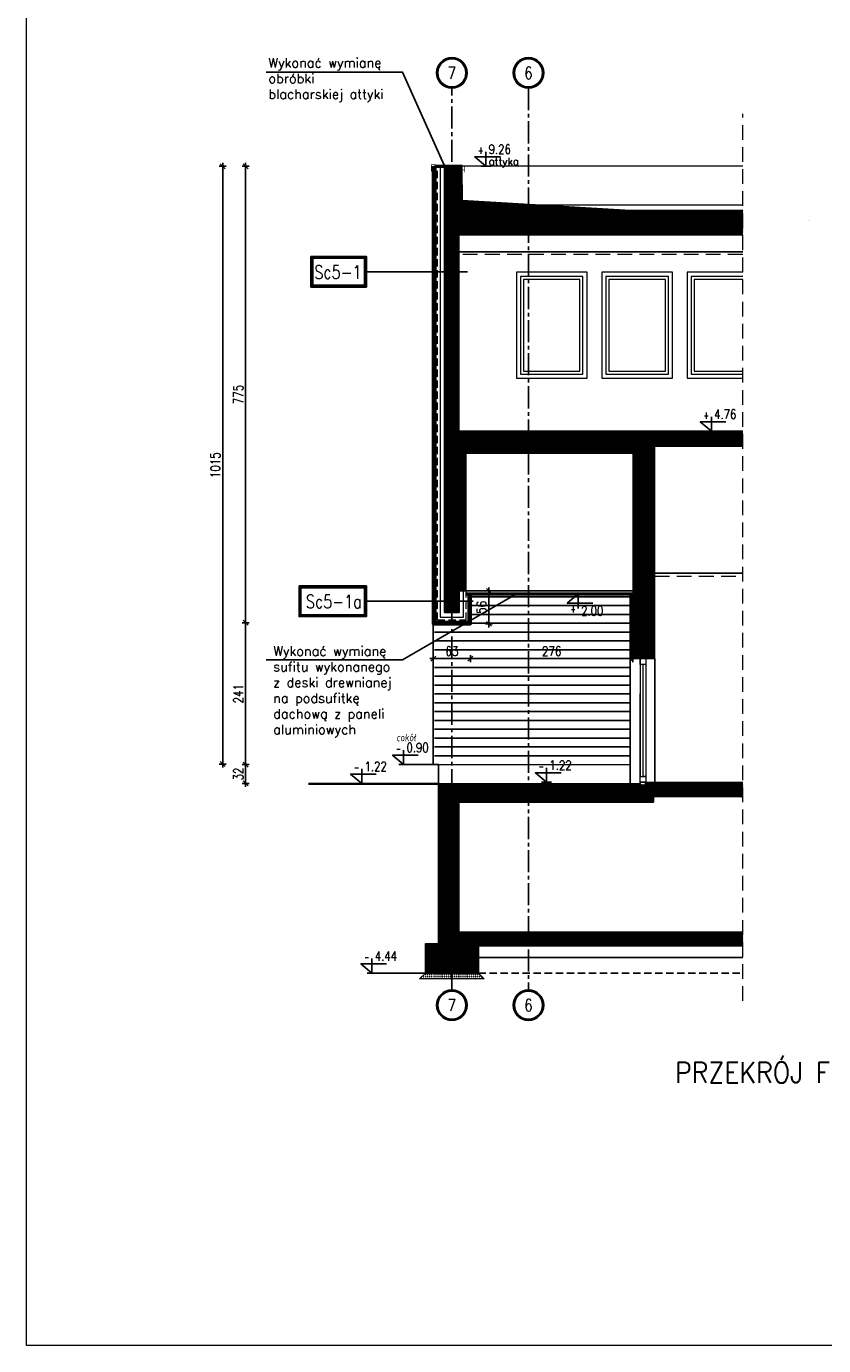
# Model space of a CAD drawing. Header units: inches. Extents: x 27484 to 71626, y -45113 to 39.
# Tile 35 of 256: x 40993 to 42346, y -44895 to -42655. Entities that reach past the tile are written whole.
import ezdxf
from ezdxf.enums import TextEntityAlignment as Align

# ---------------------------------------------------------------- set-up
doc = ezdxf.new("R2010")
doc.units = ezdxf.units.IN
doc.header["$LTSCALE"] = 50
doc.header["$MEASUREMENT"] = 0
for name, pattern in [('ACAD_ISO04W100', [30, 24, -3, 0, -3]), ('CENTER2', [1.125, 0.75, -0.125, 0.125, -0.125]), ('DASHED', [0.75, 0.5, -0.25]), ('HIDDEN', [0.375, 0.25, -0.125])]:
    doc.linetypes.add(name, pattern=pattern)
for name, color, linetype in [('0-KOTEW-POZ', 7, 'Continuous'), ('_mat', 255, 'Continuous'), ('A-DESKI', 33, 'Continuous'), ('A-OS', 7, 'CENTER2'), ('A-WID-CIENKI', 7, 'Continuous'), ('dach-rynny', 3, 'Continuous'), ('KOTEW-POZ-OPIS', 2, 'Continuous'), ('KOTEW-POZ-OPIS1', 7, 'Continuous'), ('OPISY', 7, 'Continuous'), ('PR_IZOLACJE', 7, 'HIDDEN'), ('R-DIM', 6, 'Continuous'), ('R-MET-POZ', 7, 'Continuous'), ('R-MET-POZ-OPIS', 2, 'Continuous'), ('R-MET-POZ-OPIS1', 7, 'Continuous')]:
    doc.layers.add(name, color=color, linetype=linetype)
for name, color, linetype, lineweight in [('A-ELEWACJE-obrys', 7, 'Continuous', 18), ('A-obwiednia proj.', 4, 'Continuous', 50), ('A-proj. styropian', 2, 'BATTING', 9), ('A-rozbiórka', 8, 'DASHED', 15), ('A-SCIANY', 5, 'Continuous', 18), ('A-SLUSARKA', 4, 'Continuous', 13), ('A-WID', 1, 'Continuous', 9), ('A-ść. istn.', 8, 'Continuous', 0), ('mat', 7, 'Continuous', 9), ('pr_opis', 2, 'Continuous', 25), ('rz_zelbet', 200, 'Continuous', 20), ('TAB_OPISY', 7, 'Continuous', 25)]:
    doc.layers.add(name, color=color, linetype=linetype, lineweight=lineweight)
doc.styles.add('H35', font='simplex.shx', dxfattribs={"width": 0.9, "height": 35})
doc.styles.add('MET_POZ', font='SIMPLEX')
doc.styles.add('MM_050', font='romans.shx', dxfattribs={"width": 0.8, "height": 16})
doc.styles.add('ROMANS', font='simplex.shx', dxfattribs={"width": 0.8, "height": 15})
doc.styles.get("Standard").update_dxf_attribs({"font": 'romans.shx'})
doc.linetypes.add('BATTING', pattern='A,0.0001,-0.1,[134,ltypeshp.shx,S=0.1,R=0,X=-0.1,Y=0],-0.2,[134,ltypeshp.shx,S=0.1,R=180,X=0.1,Y=0],-0.1', length=0.4001)
doc.dimstyles.new('AM100', dxfattribs={"dimtxt": 0.18, "dimasz": 1, "dimexe": 0, "dimexo": 0, "dimgap": 0, "dimtad": 0, "dimdec": 4, "dimdsep": 46, "dimtxsty": 'MM_050', "dimblk1": 'W1', "dimblk2": 'W1', "dimsah": 1, "dimcen": 4, "dimse1": 1, "dimse2": 1, "dimclrd": 256, "dimclre": 256, "dimclrt": 2, "dimadec": 5, "dimazin": 0, "dimtfac": 0.444444, "dimtdec": 4, "dimtix": 1, "dimtmove": 2, "dimatfit": 3, "dimldrblk": 'W1', "dimfxl": 1, "dimtvp": 0.777778, "dimtolj": 1, "dimarcsym": 0})
pattern_1 = [(45, (4414.6246, 2743.8194), (-0.883883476, 0.883883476), [])]

# ---------------------------------------------------------------- blocks, each defined once
blk = doc.blocks.new('OSKA_D')
at = {"linetype": 'Continuous'}
for radius in [25, 23]:
    blk.add_circle((0, -25), radius, dxfattribs=at)
at = {"style": 'ROMANS', "width": 0.8, "flags": 4}
blk.add_attdef('OS', text='', height=20, dxfattribs=at).set_placement((0, -25), align=Align.MIDDLE_CENTER)
blk = doc.blocks.new('M-POZ10')
at = {"layer": '0-KOTEW-POZ'}
blk.add_line((-0.133, 0), (0.133, 0), dxfattribs=at)
blk.add_lwpolyline([(0.392, 0.253), (-0.3, 0.253), (0, 0), (0, 0.393)], dxfattribs=at)
at = {"layer": 'KOTEW-POZ-OPIS', "style": 'MET_POZ', "width": 0.6}
blk.add_attdef('+/-', text='', height=0.2, dxfattribs=at).set_placement((-0.068, 0.334), align=Align.RIGHT)
at = {"layer": 'KOTEW-POZ-OPIS', "style": 'MET_POZ', "width": 0.8}
blk.add_attdef('H', (0.075, 0.334), '', height=0.25, dxfattribs=at)
at = {"layer": 'KOTEW-POZ-OPIS1', "style": 'MET_POZ', "oblique": 5, "width": 0.8}
blk.add_attdef('TXT', text='', height=0.2, dxfattribs=at).set_placement((0.075, 0.629), align=Align.CENTER)
at = {"layer": 'KOTEW-POZ-OPIS1', "style": 'MET_POZ'}
blk.add_attdef('XH', (0.075, 0.031), '', height=0.2, dxfattribs=at)
blk = doc.blocks.new('W1')
for p, q in [((-6, 0), (6, 0)), ((-4.2, -4.2), (4.2, 4.2)), ((0, 6), (0, -6))]:
    blk.add_line(p, q)
blk = doc.blocks.new('*D201')
at = {"layer": 'Defpoints', "color": 0, "ltscale": 0.1, "transparency": 16777216}
for p in [(41365.3, -43667.5), (41692.9, -43667.5), (41692.9, -43908.5)]:
    blk.add_point(p, dxfattribs=at)
at = {"layer": 'R-DIM', "lineweight": -2, "ltscale": 0.1, "transparency": 16777216}
blk.add_line((41365.3, -43907.5), (41365.3, -43668.5), dxfattribs=at)
for p, rotation in [((41365.3, -43667.5), 90), ((41365.3, -43908.5), 270)]:
    blk.add_blockref('W1', p, dxfattribs=dict(at, rotation=rotation))
at = {"layer": 'R-DIM', "color": 2, "ltscale": 0.1, "transparency": 16777216, "insert": (41352.9, -43788), "char_height": 16, "attachment_point": 5, "rotation": 90, "style": 'MM_050'}
blk.add_mtext('\\A1;241', dxfattribs=at)
blk = doc.blocks.new('*D202')
at = {"layer": 'Defpoints', "color": 0, "ltscale": 0.1, "transparency": 16777216}
for p in [(41365.3, -42892.5), (41685.9, -42892.5), (41692.9, -43667.5)]:
    blk.add_point(p, dxfattribs=at)
at = {"layer": 'R-DIM', "lineweight": -2, "ltscale": 0.1, "transparency": 16777216}
blk.add_line((41365.3, -43666.5), (41365.3, -42893.5), dxfattribs=at)
for p, rotation in [((41365.3, -42892.5), 90), ((41365.3, -43667.5), 270)]:
    blk.add_blockref('W1', p, dxfattribs=dict(at, rotation=rotation))
at = {"layer": 'R-DIM', "color": 2, "ltscale": 0.1, "transparency": 16777216, "insert": (41352.9, -43280), "char_height": 16, "attachment_point": 5, "rotation": 90, "style": 'MM_050'}
blk.add_mtext('\\A1;775', dxfattribs=at)
blk = doc.blocks.new('*D203')
at = {"layer": 'Defpoints', "color": 0, "ltscale": 0.1, "transparency": 16777216}
for p in [(41692.9, -43908.5), (41365.3, -43940.5), (41692.9, -43940.5)]:
    blk.add_point(p, dxfattribs=at)
at = {"layer": 'R-DIM', "lineweight": -2, "ltscale": 0.1, "transparency": 16777216}
blk.add_line((41365.3, -43909.5), (41365.3, -43939.5), dxfattribs=at)
for p, rotation in [((41365.3, -43908.5), 90), ((41365.3, -43940.5), 270)]:
    blk.add_blockref('W1', p, dxfattribs=dict(at, rotation=rotation))
at = {"layer": 'R-DIM', "color": 2, "ltscale": 0.1, "transparency": 16777216, "insert": (41352.9, -43924.5), "char_height": 16, "attachment_point": 5, "rotation": 90, "style": 'MM_050'}
blk.add_mtext('\\A1;32', dxfattribs=at)
blk = doc.blocks.new('*D204')
at = {"layer": 'Defpoints', "color": 0, "ltscale": 0.1, "transparency": 16777216}
for p in [(41326.4, -42892.5), (41690.9, -42892.5), (41692.9, -43907.5)]:
    blk.add_point(p, dxfattribs=at)
at = {"layer": 'R-DIM', "lineweight": -2, "ltscale": 0.1, "transparency": 16777216}
blk.add_line((41326.4, -43906.5), (41326.4, -42893.5), dxfattribs=at)
for p, rotation in [((41326.4, -42892.5), 90), ((41326.4, -43907.5), 270)]:
    blk.add_blockref('W1', p, dxfattribs=dict(at, rotation=rotation))
at = {"layer": 'R-DIM', "color": 2, "ltscale": 0.1, "transparency": 16777216, "insert": (41313.9, -43400), "char_height": 16, "attachment_point": 5, "rotation": 90, "style": 'MM_050'}
blk.add_mtext('\\A1;1015', dxfattribs=at)
blk = doc.blocks.new('*D205')
at = {"layer": 'Defpoints', "color": 0, "ltscale": 0.1, "transparency": 16777216}
for p in [(41683.9, -43667.5), (41746.9, -43667.5), (41746.9, -43728.5)]:
    blk.add_point(p, dxfattribs=at)
at = {"layer": 'R-DIM', "lineweight": -2, "ltscale": 0.1, "transparency": 16777216}
blk.add_line((41684.9, -43728.5), (41745.9, -43728.5), dxfattribs=at)
at = {"layer": 'R-DIM', "lineweight": -2, "ltscale": 0.1, "transparency": 16777216, "rotation": 180}
blk.add_blockref('W1', (41683.9, -43728.5), dxfattribs=at)
at = {"layer": 'R-DIM', "lineweight": -2, "ltscale": 0.1, "transparency": 16777216}
blk.add_blockref('W1', (41746.9, -43728.5), dxfattribs=at)
at = {"layer": 'R-DIM', "color": 2, "ltscale": 0.1, "transparency": 16777216, "insert": (41715.4, -43716), "char_height": 16, "attachment_point": 5, "style": 'MM_050'}
blk.add_mtext('\\A1;63', dxfattribs=at)
blk = doc.blocks.new('*D206')
at = {"layer": 'Defpoints', "color": 0, "ltscale": 0.1, "transparency": 16777216}
for p in [(41746.9, -43653.5), (42022.9, -43653.5), (42022.9, -43728.5)]:
    blk.add_point(p, dxfattribs=at)
at = {"layer": 'R-DIM', "lineweight": -2, "ltscale": 0.1, "transparency": 16777216}
blk.add_line((41747.9, -43728.5), (42021.9, -43728.5), dxfattribs=at)
at = {"layer": 'R-DIM', "lineweight": -2, "ltscale": 0.1, "transparency": 16777216, "rotation": 180}
blk.add_blockref('W1', (41746.9, -43728.5), dxfattribs=at)
at = {"layer": 'R-DIM', "lineweight": -2, "ltscale": 0.1, "transparency": 16777216}
blk.add_blockref('W1', (42022.9, -43728.5), dxfattribs=at)
at = {"layer": 'R-DIM', "color": 2, "ltscale": 0.1, "transparency": 16777216, "insert": (41884.9, -43716), "char_height": 16, "attachment_point": 5, "style": 'MM_050'}
blk.add_mtext('\\A1;276', dxfattribs=at)
blk = doc.blocks.new('*D213')
at = {"layer": 'Defpoints', "color": 0, "ltscale": 0.1, "transparency": 16777216}
for p in [(41746.9, -43613.5), (41778.3, -43613.5), (41744.9, -43669.5)]:
    blk.add_point(p, dxfattribs=at)
at = {"layer": 'R-DIM', "lineweight": -2, "ltscale": 0.1, "transparency": 16777216}
blk.add_line((41778.3, -43668.5), (41778.3, -43614.5), dxfattribs=at)
for p, rotation in [((41778.3, -43613.5), 90), ((41778.3, -43669.5), 270)]:
    blk.add_blockref('W1', p, dxfattribs=dict(at, rotation=rotation))
at = {"layer": 'R-DIM', "color": 2, "ltscale": 0.1, "transparency": 16777216, "insert": (41765.8, -43641.5), "char_height": 16, "attachment_point": 5, "rotation": 90, "style": 'MM_050'}
blk.add_mtext('\\A1;56', dxfattribs=at)

msp = doc.modelspace()

# ---------------------------------------------------------------- hatches: boundary and pattern name
at = {"layer": '_mat', "lineweight": 15, "ltscale": 0.4}
h = msp.add_hatch(dxfattribs=at)
h.set_pattern_fill('DASH', color=256, scale=20, angle=225, style=0)
h.set_pattern_definition([(45, (76070.5613, -55356.3965), (7e-16, 3.5355339), [2.5, -2.5])])
h.paths.add_polyline_path([(41770.43748, -44272.49339), (41760.43748, -44262.49339), (41670.43748, -44262.49339), (41660.43748, -44272.49339)])
at = {"layer": 'A-ść. istn.', "ltscale": 0.1}
h = msp.add_hatch(dxfattribs=at)
h.set_pattern_fill('ANSI31', color=256, scale=10)
h.set_pattern_definition(pattern_1)
h.paths.add_polyline_path([(41715.43748, -42892.49339), (41702.93748, -42892.49339), (41702.93748, -42897.49339), (41715.43748, -42897.49339)])
h.paths.add_polyline_path([(41732.93748, -42892.49339), (41715.43748, -42892.49339), (41715.43748, -42897.49339), (41727.93748, -42897.49339), (41727.93748, -42906.41352), (41732.93748, -42906.41352)])
h.paths.add_polyline_path([(41732.93748, -42906.41352), (41727.93748, -42906.41352), (41727.93748, -42918.66057), (41732.93748, -42923.34951)])
h = msp.add_hatch(dxfattribs=at)
h.set_pattern_fill('ANSI31', color=256, scale=10)
h.set_pattern_definition(pattern_1)
h.paths.add_polyline_path([(41715.43748, -42897.49339), (41702.93748, -42897.49339), (41702.93748, -42906.41352), (41715.43748, -42906.41352)])
h.paths.add_polyline_path([(41727.93748, -42897.49339), (41715.43748, -42897.49339), (41715.43748, -42906.41352), (41727.93748, -42906.41352)])
h = msp.add_hatch(dxfattribs=at)
h.set_pattern_fill('ANSI31', color=256, scale=10)
h.set_pattern_definition(pattern_1)
h.paths.add_polyline_path([(41715.43748, -42906.41352), (41702.93748, -42906.41352), (41702.93748, -42994.49339), (41715.43748, -42994.49339)])
h.paths.add_polyline_path([(41727.93748, -42906.41352), (41715.43748, -42906.41352), (41715.43748, -42994.49339), (41727.93748, -42994.49339)])
h = msp.add_hatch(dxfattribs=at)
h.set_pattern_fill('ANSI31', color=256, scale=10)
h.set_pattern_definition(pattern_1)
h.paths.add_polyline_path([(41728.67342, -42963.83847), (41728.67496, -42968.83965), (41845.43748, -42975.80021), (41845.43748, -42970.79768)])
h.paths.add_polyline_path([(41845.43748, -42964.49687), (41727.93748, -42956.93236), (41728.12458, -42963.42891), (41845.43748, -42970.79768)])
h.paths.add_polyline_path([(41845.43748, -42957.2982), (41732.93748, -42950.59905), (41732.93748, -42923.34951), (41727.93748, -42921.00504), (41727.93748, -42957.44706), (41845.43748, -42964.49687)])
h = msp.add_hatch(dxfattribs=at)
h.set_pattern_fill('ANSI31', color=256, scale=10)
h.set_pattern_definition(pattern_1)
h.paths.add_polyline_path([(42209.12458, -42980.3177), (42018.80297, -42981.13037), (41845.43748, -42970.79768), (41845.43748, -42975.80021), (42018.73081, -42986.13073), (42209.12458, -42985.31775)])
h.paths.add_polyline_path([(42209.12458, -42974.31765), (42018.88956, -42975.12995), (41845.43748, -42964.49687), (41845.43748, -42970.79768), (42018.80297, -42981.13037), (42209.12458, -42980.3177)])
h.paths.add_polyline_path([(42209.12458, -42966.81198), (42018.84826, -42967.62446), (41845.43748, -42957.2982), (41845.43748, -42964.49687), (42018.88956, -42975.12995), (42209.12458, -42974.31765)])
h = msp.add_hatch(dxfattribs=at)
h.set_pattern_fill('ANSI31', color=256, scale=10)
h.set_pattern_definition(pattern_1)
h.paths.add_polyline_path([(41845.43748, -42975.80021), (41728.67496, -42968.83965), (41728.68242, -42992.99339), (41845.43748, -42992.99339)])
h.paths.add_polyline_path([(41845.43748, -42975.80021), (41845.43748, -42992.99339), (42009.0872, -42992.99339), (42015.54938, -42985.94107)])
h = msp.add_hatch(dxfattribs=at)
h.set_pattern_fill('ANSI31', color=256, scale=10)
h.set_pattern_definition(pattern_1)
h.paths.add_polyline_path([(42209.12458, -42992.99339), (42209.12458, -42985.31775), (42018.73081, -42986.13073), (42015.54938, -42985.94107), (42009.0872, -42992.99339)])
h.paths.add_polyline_path([(42319.93748, -42984.84457), (42319.93748, -42984.91316), (42322.57383, -42984.83332)])
h = msp.add_hatch(dxfattribs=at)
h.set_pattern_fill('ANSI31', color=256, scale=10)
h.set_pattern_definition(pattern_1)
h.paths.add_polyline_path([(41715.43748, -42994.49339), (41702.93748, -42994.49339), (41702.93748, -43012.49339), (41702.93748, -43610.49339), (41715.43748, -43610.49339)])
h.paths.add_polyline_path([(41727.93748, -42994.49339), (41715.43748, -42994.49339), (41715.43748, -43610.49339), (41727.93748, -43610.49339), (41727.93748, -43012.49339)])
h = msp.add_hatch(dxfattribs=at)
h.set_pattern_fill('ANSI31', color=256, scale=10)
h.set_pattern_definition(pattern_1)
h.paths.add_polyline_path([(41727.93748, -43009.49339), (41845.43748, -43009.49339), (41845.43748, -42994.49339), (41727.93748, -42994.49339)])
h.paths.add_polyline_path([(42209.12458, -43009.49339), (42209.12458, -42994.49339), (41845.43748, -42994.49339), (41845.43748, -43009.49339)])
h = msp.add_hatch(dxfattribs=at)
h.set_pattern_fill('ANSI31', color=256, scale=10)
h.set_pattern_definition(pattern_1)
h.paths.add_polyline_path([(41957.40379, -43344.49339), (41845.43748, -43344.49339), (41845.43748, -43379.49339), (41957.40382, -43379.49339)])
h.paths.add_polyline_path([(41845.43748, -43344.49339), (41727.93748, -43344.49339), (41727.93748, -43379.49339), (41845.43748, -43379.49339)])
h.paths.add_polyline_path([(42209.12458, -43367.49339), (42209.12458, -43344.49339), (41957.40379, -43344.49339), (41957.40382, -43379.49339), (42034.93748, -43379.49339), (42059.93748, -43367.49339)])
h = msp.add_hatch(dxfattribs=at)
h.set_pattern_fill('ANSI31', color=256, scale=10)
h.set_pattern_definition(pattern_1)
h.paths.add_polyline_path([(42059.93748, -43367.49339), (42022.93748, -43367.49339), (42022.93748, -43618.49339), (42059.93748, -43618.49339)])
h.paths.add_polyline_path([(42059.93748, -43618.49339), (42017.93748, -43618.49339), (42017.93748, -43703.49339), (42059.93748, -43703.49339)])
h = msp.add_hatch(dxfattribs=at)
h.set_pattern_fill('ANSI31', color=256, scale=10)
h.set_pattern_definition(pattern_1)
h.paths.add_polyline_path([(41739.93748, -43379.18063), (41733.93748, -43379.18063), (41733.93748, -43613.49339), (41739.93748, -43613.49339)])
h.paths.add_polyline_path([(41733.93748, -43379.18063), (41727.93748, -43379.18063), (41727.93748, -43613.49339), (41733.93748, -43613.49339)])
h = msp.add_hatch(dxfattribs=at)
h.set_pattern_fill('ANSI31', color=256, scale=10)
h.set_pattern_definition(pattern_1)
h.paths.add_polyline_path([(41715.43748, -43650.49339), (41715.43748, -43610.49339), (41702.93748, -43610.49339), (41702.93748, -43650.49339)])
h.paths.add_polyline_path([(41715.43748, -43610.49339), (41715.43748, -43650.49339), (41727.93748, -43650.49339), (41727.93748, -43610.49339)])
h = msp.add_hatch(dxfattribs=at)
h.set_pattern_fill('ANSI31', color=256, scale=10)
h.set_pattern_definition(pattern_1)
h.paths.add_polyline_path([(42059.93748, -43703.49339), (42017.93748, -43703.49339), (42017.93748, -43728.49339), (42044.93748, -43728.49339), (42059.93748, -43728.49339)])
h = msp.add_hatch(dxfattribs=at)
h.set_pattern_fill('ANSI31', color=256, scale=10)
h.set_pattern_definition(pattern_1)
h.paths.add_polyline_path([(41715.43748, -43942.49339), (41692.93748, -43942.49339), (41692.93748, -44160.03373), (41715.43748, -44155.54169)])
h.paths.add_polyline_path([(41727.93748, -43972.49339), (41845.43748, -43972.49339), (41845.43748, -43942.49339), (41715.43748, -43942.49339), (41715.43748, -44212.49339), (41727.93748, -44212.49339)])
h.paths.add_polyline_path([(41715.43748, -44155.54169), (41692.93748, -44160.03373), (41692.93748, -44212.49339), (41715.43748, -44212.49339)])
h.paths.add_polyline_path([(41853.43748, -43942.49339), (41845.43748, -43942.49339), (41845.43748, -43972.49339), (41853.43748, -43972.49339)])
h.paths.add_polyline_path([(42032.93748, -43942.49339), (41853.43748, -43942.49339), (41853.43748, -43972.49339), (42032.93748, -43972.49339)])
h = msp.add_hatch(dxfattribs=at)
h.set_pattern_fill('ANSI31', color=256, scale=10)
h.set_pattern_definition(pattern_1)
h.paths.add_polyline_path([(42045.43748, -43942.49339), (42032.93748, -43942.49339), (42032.93748, -43972.49339), (42045.43748, -43972.49339)])
h.paths.add_polyline_path([(42057.93748, -43963.49339), (42057.93748, -43940.49339), (42045.43748, -43940.49339), (42045.43748, -43972.49339), (42057.93748, -43972.49339)])
h = msp.add_hatch(dxfattribs=at)
h.set_pattern_fill('ANSI31', color=256, scale=10)
h.set_pattern_definition(pattern_1)
h.paths.add_polyline_path([(42209.12458, -43963.49339), (42209.12458, -43940.49339), (42057.93748, -43940.49339), (42057.93748, -43963.49339)])
h = msp.add_hatch(dxfattribs=at)
h.set_pattern_fill('ANSI31', color=256, scale=10)
h.set_pattern_definition(pattern_1)
h.paths.add_polyline_path([(41845.43748, -44194.49339), (41727.93748, -44194.49339), (41727.93748, -44212.49339), (41760.43748, -44212.49339), (41760.43748, -44215.99339), (41845.43748, -44215.99339)])
h.paths.add_polyline_path([(42209.12458, -44215.99339), (42209.12458, -44194.49339), (41845.43748, -44194.49339), (41845.43748, -44215.99339)])
h = msp.add_hatch(dxfattribs=at)
h.set_pattern_fill('ANSI31', color=256, scale=10)
h.set_pattern_definition(pattern_1)
h.paths.add_polyline_path([(41760.43748, -44212.49339), (41715.43748, -44212.49339), (41715.43748, -44262.49339), (41760.43748, -44262.49339)])
h.paths.add_polyline_path([(41715.43748, -44212.49339), (41670.43748, -44212.49339), (41670.43748, -44262.49339), (41715.43748, -44262.49339)])

# ---------------------------------------------------------------- linework, layer by layer
at = {"layer": '_mat', "lineweight": 15, "ltscale": 0.4}
for p, q in [((41727.93748, -43352.49339), (41727.93748, -43367.49339)), ((42059.93748, -43367.49339), (42034.93748, -43367.49339))]:
    msp.add_line(p, q, dxfattribs=at)
msp.add_lwpolyline([(41670.43748, -44262.49339), (41760.43748, -44262.49339), (41770.43748, -44272.49339), (41660.43748, -44272.49339)], close=True, dxfattribs=at)
at = {"layer": 'A-DESKI', "ltscale": 0.1}
msp.add_line((41702.93748, -42897.49339), (41702.93748, -42892.49339), dxfattribs=at)
at = {"layer": 'A-ELEWACJE-obrys', "ltscale": 5}
msp.add_line((41692.93748, -43908.49339), (42017.93748, -43908.49339), dxfattribs=at)
for points in [[(41944.93748, -43072.49339), (41824.93748, -43072.49339), (41824.93748, -43252.49339), (41944.93748, -43252.49339)], [(41937.93748, -43079.49339), (41831.93748, -43079.49339), (41831.93748, -43245.49339), (41937.93748, -43245.49339)], [(42089.93748, -43072.49339), (41969.93748, -43072.49339), (41969.93748, -43252.49339), (42089.93748, -43252.49339)], [(42082.93748, -43079.49339), (41976.93748, -43079.49339), (41976.93748, -43245.49339), (42082.93748, -43245.49339)], [(41932.93748, -43084.49339), (41836.93748, -43084.49339), (41836.93748, -43240.49339), (41932.93748, -43240.49339)], [(42077.93748, -43084.49339), (41981.93748, -43084.49339), (41981.93748, -43240.49339), (42077.93748, -43240.49339)]]:
    msp.add_lwpolyline(points, close=True, dxfattribs=at)
for points in [[(42209.12458, -43072.49339), (42114.93748, -43072.49339), (42114.93748, -43252.49339), (42209.12458, -43252.49339)], [(42209.12458, -43079.49339), (42121.93748, -43079.49339), (42121.93748, -43245.49339), (42209.12458, -43245.49339)], [(42209.12458, -43084.49339), (42126.93748, -43084.49339), (42126.93748, -43240.49339), (42209.12458, -43240.49339)]]:
    msp.add_lwpolyline(points, dxfattribs=at)
at = {"layer": 'A-obwiednia proj.', "ltscale": 3}
msp.add_line((41739.93748, -43618.49339), (42022.93748, -43618.49339), dxfattribs=at)
at = {"layer": 'A-obwiednia proj.', "ltscale": 3, "const_width": 1}
msp.add_lwpolyline([(41681.49128, -42898.75499), (41680.43748, -42900.49339), (41680.43748, -42889.54294), (41736.45576, -42892.53647), (41736.45576, -42900.49575), (41735.32877, -42897.38048)], dxfattribs=at)
at = {"layer": 'A-obwiednia proj.', "ltscale": 3}
for points in [[(41683.93748, -42892.49339), (41683.93748, -43669.49339), (41746.93748, -43669.49339), (41746.93748, -43618.49339)], [(41685.93748, -42892.49339), (41732.93748, -42892.49339)]]:
    msp.add_lwpolyline(points, dxfattribs=at)
at = {"layer": 'A-OS'}
for p, q in [((41715.43748, -44291.0655), (41715.43748, -42759.88249)), ((41845.43748, -42759.88249), (41845.43748, -44291.0655))]:
    msp.add_line(p, q, dxfattribs=at)
at = {"layer": 'A-proj. styropian', "ltscale": 0.3}
for p, q in [((41695.43728, -42892.49339), (41695.46831, -43657.99339)), ((41735.43748, -43657.99339), (41735.43748, -43613.49339)), ((41695.46831, -43657.99339), (41735.43748, -43657.99339))]:
    msp.add_line(p, q, dxfattribs=at)
at = {"layer": 'A-rozbiórka', "ltscale": 0.5}
for p, q in [((41690.93748, -43662.49339), (41690.93748, -42892.49339)), ((41739.93748, -43662.49339), (41739.93748, -43618.49339))]:
    msp.add_line(p, q, dxfattribs=at)
msp.add_lwpolyline([(41690.93748, -43662.49339), (41739.93748, -43662.49339)], dxfattribs=at)
at = {"layer": 'A-SCIANY', "linetype": 'DASHED'}
for p, q in [((42209.12458, -44309.90891), (42209.12458, -42803.40891)), ((42209.12458, -43042.49339), (41727.93748, -43042.49339)), ((42059.93748, -43588.49339), (42209.12458, -43588.49339))]:
    msp.add_line(p, q, dxfattribs=at)
at = {"layer": 'A-SCIANY', "ltscale": 3}
for p, q in [((41732.93748, -42951.64537), (41732.93748, -42892.49339)), ((42209.12458, -43009.49339), (41727.93748, -43009.49339)), ((41727.93748, -43342.49339), (41727.93748, -43009.49339)), ((42209.12458, -43342.49339), (41727.93748, -43342.49339)), ((42059.93748, -43728.49339), (42059.93748, -43367.49339)), ((42059.93748, -43367.49339), (42209.12458, -43367.49339)), ((41739.93748, -43379.49339), (42022.93748, -43379.49339)), ((41739.93748, -43618.49339), (41739.93748, -43379.49339)), ((42022.93748, -43618.49339), (42022.93748, -43379.49339)), ((42017.93748, -43728.49339), (42017.93748, -43618.49339)), ((41690.93748, -43940.49339), (41471.92858, -43940.49339)), ((41692.93748, -43942.49339), (41471.92858, -43942.49339)), ((41690.93748, -43940.49339), (42034.93748, -43940.49339)), ((41692.93748, -44212.49339), (41692.93748, -43940.49339)), ((42034.93748, -43938.49339), (42209.12458, -43938.49339)), ((42034.93748, -43940.49339), (42034.93748, -43938.49339)), ((42043.93748, -43940.49339), (42209.12458, -43940.49339)), ((41727.93748, -44212.49339), (41727.93748, -43972.49339)), ((41727.93748, -43972.49339), (42057.93748, -43972.49339)), ((41727.93748, -44192.49339), (42209.12458, -44192.49339))]:
    msp.add_line(p, q, dxfattribs=at)
at = {"layer": 'A-SCIANY', "ltscale": 0.1}
msp.add_line((42057.93748, -43963.49339), (42057.93748, -43972.49339), dxfattribs=at)
at = {"layer": 'A-SCIANY', "ltscale": 3}
msp.add_lwpolyline([(42209.12458, -43963.49339), (42057.93748, -43963.49339)], dxfattribs=at)
msp.add_lwpolyline([(41670.43748, -44212.49339), (41760.43748, -44212.49339), (41760.43748, -44262.49339), (41670.43748, -44262.49339)], close=True, dxfattribs=at)
at = {"layer": 'A-SLUSARKA'}
for p, q in [((42034.93748, -43728.49339), (42034.93748, -43928.49339)), ((42044.93748, -43728.49339), (42044.93748, -43938.49339)), ((42039.93748, -43928.49339), (42039.93748, -43738.49339)), ((42034.93748, -43938.49339), (42034.93748, -43788.49339)), ((42034.93748, -43928.49339), (42044.93748, -43928.49339)), ((42044.93748, -43928.49339), (42039.93748, -43928.49339)), ((42044.93748, -43938.49339), (42034.93748, -43938.49339))]:
    msp.add_line(p, q, dxfattribs=at)
msp.add_lwpolyline([(42034.93748, -43728.49339), (42044.93748, -43728.49339), (42044.93748, -43738.49339), (42034.93748, -43738.49339)], close=True, dxfattribs=at)
at = {"layer": 'A-WID', "ltscale": 5}
msp.add_line((42209.12458, -42958.34029), (41862.93748, -42958.34029), dxfattribs=at)
at = {"layer": 'A-WID', "lineweight": -2}
for p, q in [((41683.93748, -43667.49339), (41683.93748, -43908.49339)), ((42017.93748, -43728.49339), (42017.93748, -43940.49339)), ((42059.93748, -43728.49339), (42059.93748, -43938.49339))]:
    msp.add_line(p, q, dxfattribs=at)
at = {"layer": 'A-WID', "ltscale": 0.1}
msp.add_lwpolyline([(40993.12458, -41283.46188), (45131.49244, -41283.46188), (45131.49244, -44895.14926), (40993.12458, -44895.14926)], close=True, dxfattribs=at)
at = {"layer": 'A-WID', "ltscale": 5}
msp.add_lwpolyline([(42209.12458, -42892.49339), (41732.93748, -42892.49339)], dxfattribs=at)
at = {"layer": 'A-WID', "lineweight": -2}
msp.add_lwpolyline([(41692.93748, -43940.49339), (41692.93748, -43908.49339), (41685.93748, -43908.49339)], dxfattribs=at)
at = {"layer": 'A-WID-CIENKI', "ltscale": 5}
for p, q in [((41746.93748, -43623.49339), (42017.93748, -43623.49339)), ((41746.93748, -43638.49339), (42017.93748, -43638.49339)), ((41746.93748, -43653.49339), (42017.93748, -43653.49339)), ((41685.93748, -43683.49339), (42017.93748, -43683.49339)), ((41746.93748, -43668.49339), (42017.93748, -43668.49339)), ((41685.93748, -43698.49339), (42017.93748, -43698.49339)), ((41685.93748, -43713.49339), (42017.93748, -43713.49339)), ((41685.93748, -43728.49339), (42017.93748, -43728.49339)), ((41685.93748, -43743.49339), (42017.93748, -43743.49339)), ((41685.93748, -43758.49339), (42017.93748, -43758.49339)), ((41685.93748, -43773.49339), (42017.93748, -43773.49339)), ((41685.93748, -43788.49339), (42017.93748, -43788.49339)), ((41685.93748, -43803.49339), (42017.93748, -43803.49339)), ((41685.93748, -43818.49339), (42017.93748, -43818.49339)), ((41685.93748, -43833.49339), (42017.93748, -43833.49339)), ((41685.93748, -43848.49339), (42017.93748, -43848.49339)), ((41685.93748, -43863.49339), (42017.93748, -43863.49339)), ((41685.93748, -43878.49339), (42017.93748, -43878.49339)), ((41685.93748, -43893.49339), (42017.93748, -43893.49339))]:
    msp.add_line(p, q, dxfattribs=at)
at = {"layer": 'dach-rynny', "ltscale": 0.1}
msp.add_line((42059.93748, -43728.49339), (42017.93748, -43728.49339), dxfattribs=at)
at = {"layer": 'mat', "lineweight": -3}
for p, q in [((41685.93748, -43667.49339), (41685.93748, -42892.49339)), ((41702.93748, -43650.49339), (41702.93748, -42897.49339)), ((41727.93748, -42994.49339), (41727.93748, -42897.49339)), ((42209.12458, -42992.99339), (41727.93748, -42992.99339)), ((42209.12458, -42994.49339), (41727.93748, -42994.49339)), ((42209.12458, -42994.49339), (41727.93748, -42994.49339)), ((42209.12458, -42994.49339), (41727.93748, -42994.49339)), ((42209.12458, -42994.49339), (41727.93748, -42994.49339)), ((42209.12458, -43037.49339), (41727.93748, -43037.49339)), ((41727.93748, -43352.49339), (41727.93748, -43342.49339)), ((41727.93748, -43367.49339), (42034.93748, -43367.49339)), ((41727.93748, -43650.49339), (41727.93748, -43367.49339)), ((42034.93748, -43728.49339), (42034.93748, -43367.49339)), ((42059.93748, -43583.49339), (42209.12458, -43583.49339)), ((41739.93748, -43613.49339), (41727.93748, -43613.49339)), ((41739.93748, -43613.49339), (42022.93748, -43613.49339)), ((41744.93748, -43667.49339), (41744.93748, -43618.49339)), ((42022.93748, -43728.49339), (42022.93748, -43618.49339)), ((42059.93748, -43703.49339), (42034.93748, -43703.49339)), ((41685.93748, -43908.49339), (41641.82133, -43908.49339)), ((41692.93748, -43942.49339), (42034.93748, -43942.49339)), ((41692.93748, -43947.49339), (42034.93748, -43947.49339)), ((42034.93748, -43940.49339), (42034.93748, -43948.49339)), ((42043.93748, -43948.49339), (42043.93748, -43938.49339)), ((42043.93748, -43940.49339), (42209.12458, -43940.49339)), ((41702.93748, -43957.49339), (42032.93748, -43957.49339)), ((41702.93748, -44212.49339), (41702.93748, -43957.49339)), ((41670.43748, -44262.49339), (41588.22175, -44262.49339))]:
    msp.add_line(p, q, dxfattribs=at)
at = {"layer": 'mat', "linetype": 'DASHED', "lineweight": -3, "ltscale": 0.5}
msp.add_line((41760.43748, -44262.49339), (42209.12458, -44262.49339), dxfattribs=at)
at = {"layer": 'mat', "lineweight": -3}
for points in [[(41687.93748, -42892.49339), (41687.93748, -43665.49339), (41742.93748, -43665.49339), (41742.93748, -43618.49339)], [(41727.93748, -42897.49339), (41702.93748, -42897.49339)], [(41727.93748, -42963.79461), (42018.80297, -42981.13037), (42209.12458, -42980.3177)], [(41728.50058, -42959.50272), (41730.43748, -42959.56691)], [(41732.93748, -42950.59905), (42018.84826, -42967.62446), (42209.12458, -42966.81198)], [(41727.93748, -42976.49339), (41728.68267, -42976.51809)], [(41728.68267, -42968.84011), (42018.73081, -42986.13073), (42209.12458, -42985.31775)], [(41727.93748, -43344.49339), (42209.12458, -43344.49339)], [(41727.93748, -43348.49339), (42209.12458, -43348.49339)], [(41727.93748, -43352.49339), (42209.12458, -43352.49339)], [(41727.93748, -43610.49339), (41702.93748, -43610.49339)], [(41727.93748, -43650.49339), (41702.93748, -43650.49339)], [(41685.93748, -43667.49339), (41744.93748, -43667.49339)], [(42041.93748, -43948.49339), (42209.12458, -43948.49339)], [(42043.93748, -43940.49339), (42209.12458, -43940.49339)], [(42043.93748, -43944.49339), (42209.12458, -43944.49339)], [(41702.93748, -43957.49339), (41702.93748, -44139.76106)], [(42209.12458, -44194.49339), (41727.93748, -44194.49339)], [(42209.12458, -44194.49339), (41727.93748, -44194.49339)], [(42209.12458, -44199.49339), (41727.93748, -44199.49339)], [(42209.12458, -44199.49339), (41727.93748, -44199.49339)], [(42209.12458, -44204.49339), (41727.93748, -44204.49339)], [(42209.12458, -44204.49339), (41727.93748, -44204.49339)], [(42209.12458, -44205.99339), (41727.93748, -44205.99339)], [(42209.12458, -44205.99339), (41727.93748, -44205.99339)], [(42209.12458, -44215.99339), (41760.43748, -44215.99339)], [(42209.12458, -44235.99339), (41760.43748, -44235.99339)]]:
    msp.add_lwpolyline(points, dxfattribs=at)
at = {"layer": 'mat', "linetype": 'BATTING', "lineweight": -3, "ltscale": 0.09}
msp.add_lwpolyline([(42043.93748, -43946.49339), (42209.12458, -43946.49339)], dxfattribs=at)
at = {"layer": 'mat', "linetype": 'BATTING', "lineweight": -3, "ltscale": 0.12}
msp.add_lwpolyline([(42209.12458, -44201.99339), (41727.93748, -44201.99339)], dxfattribs=at)
at = {"layer": 'OPISY'}
for points in [[(41400.12458, -42732.68063), (41631.62458, -42732.68063), (41702.48751, -42890.65405)], [(41400.12458, -43730.68063), (41631.62458, -43730.68063), (41825.12458, -43618.49339)]]:
    msp.add_lwpolyline(points, dxfattribs=at)
at = {"layer": 'PR_IZOLACJE', "ltscale": 45, "const_width": 1.5}
for points in [[(41733.65834, -42924.02553), (41727.93748, -42918.66057)], [(41733.69597, -42950.64422), (41733.65834, -42924.02553)]]:
    msp.add_lwpolyline(points, dxfattribs=at)
at = {"layer": 'pr_opis', "ltscale": 30}
for p, q in [((41570.40149, -43071.57787), (41741.87499, -43071.57787)), ((41570.40149, -43631.096), (41751.40483, -43631.096))]:
    msp.add_line(p, q, dxfattribs=at)
for points in [[(41476.1083, -43045.52792), (41570.40231, -43045.52961), (41570.40067, -43097.62614), (41476.10665, -43097.62444)], [(41456.1083, -43605.04605), (41570.40231, -43605.04774), (41570.40067, -43657.14427), (41456.10665, -43657.14257)]]:
    msp.add_lwpolyline(points, close=True, dxfattribs=at)
at = {"layer": 'pr_opis', "ltscale": 30, "const_width": 3}
for points in [[(41479.10821, -43048.52801), (41567.40222, -43048.52952), (41567.40076, -43094.62604), (41479.10675, -43094.62454)], [(41459.10821, -43608.04614), (41567.40222, -43608.04765), (41567.40076, -43654.14417), (41459.10675, -43654.14267)]]:
    msp.add_lwpolyline(points, close=True, dxfattribs=at)
at = {"layer": 'rz_zelbet', "lineweight": 15, "ltscale": 0.05}
for points in [[(41702.93748, -43017.49339), (41702.93748, -42994.49339), (41727.93748, -42994.49339), (41727.93748, -43009.49339)], [(41702.93748, -43017.49339), (41702.93748, -43019.49339), (41727.93748, -43019.49339)], [(42032.93748, -43972.49339), (42032.93748, -43948.49339), (42057.93748, -43948.49339), (42057.93748, -43963.49339)]]:
    msp.add_lwpolyline(points, dxfattribs=at)

# ---------------------------------------------------------------- block references
at = {"layer": 'A-OS', "linetype": 'ACAD_ISO04W100', "ltscale": 5}
ref = msp.add_blockref('OSKA_D', (41715.36513, -42707.97808), dxfattribs=dict(at, xscale=-1.038090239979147, yscale=1.03809024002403, zscale=1.03809024, rotation=0.1597456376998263))
ref.add_attrib('OS', '7', dxfattribs={"layer": '0', "height": 20.7618, "rotation": 0.15974564, "style": 'ROMANS', "width": 0.8, "flags": 4}).set_placement((41715.43748, -42733.93023), align=Align.MIDDLE_CENTER)
ref = msp.add_blockref('OSKA_D', (41845.36513, -42707.97808), dxfattribs=dict(at, xscale=-1.038090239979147, yscale=1.03809024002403, zscale=1.03809024, rotation=0.1597456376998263))
ref.add_attrib('OS', '6', dxfattribs={"layer": '0', "height": 20.7618, "rotation": 0.15974564, "style": 'ROMANS', "width": 0.8, "flags": 4}).set_placement((41845.43748, -42733.93023), align=Align.MIDDLE_CENTER)
ref = msp.add_blockref('OSKA_D', (41715.36513, -44291.0656), dxfattribs=dict(at, xscale=-1.038090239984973, yscale=1.038090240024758, zscale=1.03809024, rotation=0.1597456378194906))
ref.add_attrib('OS', '7', dxfattribs={"layer": '0', "height": 20.7618, "rotation": 0.15974564, "style": 'ROMANS', "width": 0.8, "flags": 4}).set_placement((41715.43748, -44317.01775), align=Align.MIDDLE_CENTER)
ref = msp.add_blockref('OSKA_D', (41845.36513, -44291.0656), dxfattribs=dict(at, xscale=-1.038090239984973, yscale=1.038090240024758, zscale=1.03809024, rotation=0.1597456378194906))
ref.add_attrib('OS', '6', dxfattribs={"layer": '0', "height": 20.7618, "rotation": 0.15974564, "style": 'ROMANS', "width": 0.8, "flags": 4}).set_placement((41845.43748, -44317.01775), align=Align.MIDDLE_CENTER)
at = {"layer": 'R-MET-POZ'}
ref = msp.add_blockref('M-POZ10', (41773.12458, -42892.49339), dxfattribs=dict(at, xscale=63, yscale=63, zscale=63, rotation=359.9999999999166))
ref.add_attrib('+/-', '+', dxfattribs={"layer": 'R-MET-POZ-OPIS', "height": 12.6, "style": 'MET_POZ', "width": 0.6}).set_placement((41768.8205, -42871.45844), align=Align.RIGHT)
ref.add_attrib('H', '9.26', (41777.8601, -42871.45844), dxfattribs={"layer": 'R-MET-POZ-OPIS', "height": 15.75, "style": 'MET_POZ', "width": 0.8})
ref.add_attrib('XH', 'attyka', (41777.8601, -42890.53853), dxfattribs={"layer": 'R-MET-POZ-OPIS1', "height": 12.6, "style": 'MET_POZ'})
ref = msp.add_blockref('M-POZ10', (42155.94439, -43342.49339), dxfattribs=dict(at, xscale=63, yscale=63, zscale=63, rotation=359.9999999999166))
ref.add_attrib('+/-', '+', dxfattribs={"layer": 'R-MET-POZ-OPIS', "height": 12.6, "style": 'MET_POZ', "width": 0.6}).set_placement((42151.64031, -43321.45844), align=Align.RIGHT)
ref.add_attrib('H', '4.76', (42160.67991, -43321.45844), dxfattribs={"layer": 'R-MET-POZ-OPIS', "height": 15.75, "style": 'MET_POZ', "width": 0.8})
ref = msp.add_blockref('M-POZ10', (41930.08664, -43618.49339), dxfattribs=dict(at, xscale=-63, yscale=62.99999999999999, zscale=62.99999999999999, rotation=180))
ref.add_attrib('+/-', '+', dxfattribs={"layer": 'R-MET-POZ-OPIS', "height": 12.6, "style": 'MET_POZ', "width": 0.6}).set_placement((41925.78257, -43650.32833), align=Align.RIGHT)
ref.add_attrib('H', '2.00', (41934.82216, -43655.27833), dxfattribs={"layer": 'R-MET-POZ-OPIS', "height": 15.75, "style": 'MET_POZ', "width": 0.8})
ref = msp.add_blockref('M-POZ10', (41633.55693, -43908.49339), dxfattribs=dict(at, xscale=62.99999999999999, yscale=62.99999999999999, zscale=62.99999999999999, rotation=359.9999999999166))
ref.add_attrib('+/-', '-', dxfattribs={"layer": 'R-MET-POZ-OPIS', "height": 12.6, "style": 'MET_POZ', "width": 0.6}).set_placement((41629.25285, -43887.45844), align=Align.RIGHT)
ref.add_attrib('H', '0.90', (41638.29245, -43887.45844), dxfattribs={"layer": 'R-MET-POZ-OPIS', "height": 15.75, "style": 'MET_POZ', "width": 0.8})
ref.add_attrib('TXT', 'cokół', dxfattribs={"layer": 'R-MET-POZ-OPIS1', "height": 12.6, "style": 'MET_POZ', "oblique": 5, "width": 0.8}).set_placement((41638.29245, -43868.88471), align=Align.CENTER)
ref = msp.add_blockref('M-POZ10', (41562.4471, -43940.49339), dxfattribs=dict(at, xscale=63, yscale=63, zscale=63, rotation=359.9999999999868))
ref.add_attrib('+/-', '-', dxfattribs={"layer": 'R-MET-POZ-OPIS', "height": 12.6, "style": 'MET_POZ', "width": 0.6}).set_placement((41558.14303, -43919.45844), align=Align.RIGHT)
ref.add_attrib('H', '1.22', (41567.18262, -43919.45844), dxfattribs={"layer": 'R-MET-POZ-OPIS', "height": 15.75, "style": 'MET_POZ', "width": 0.8})
ref = msp.add_blockref('M-POZ10', (41876.23711, -43938.49339), dxfattribs=dict(at, xscale=62.99999999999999, yscale=62.99999999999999, zscale=62.99999999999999, rotation=359.9999999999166))
ref.add_attrib('+/-', '-', dxfattribs={"layer": 'R-MET-POZ-OPIS', "height": 12.6, "style": 'MET_POZ', "width": 0.6}).set_placement((41871.93304, -43917.45844), align=Align.RIGHT)
ref.add_attrib('H', '1.22', (41880.97264, -43917.45844), dxfattribs={"layer": 'R-MET-POZ-OPIS', "height": 15.75, "style": 'MET_POZ', "width": 0.8})
ref = msp.add_blockref('M-POZ10', (41579.831, -44262.49339), dxfattribs=dict(at, xscale=63, yscale=63, zscale=63, rotation=359.9999999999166))
ref.add_attrib('+/-', '-', dxfattribs={"layer": 'R-MET-POZ-OPIS', "height": 12.6, "style": 'MET_POZ', "width": 0.6}).set_placement((41575.52692, -44241.45844), align=Align.RIGHT)
ref.add_attrib('H', '4.44', (41584.56652, -44241.45844), dxfattribs={"layer": 'R-MET-POZ-OPIS', "height": 15.75, "style": 'MET_POZ', "width": 0.8})

# ---------------------------------------------------------------- texts
at = {"layer": 'OPISY', "char_height": 16, "width": 229.199279, "attachment_point": 1}
for s, insert in [('Wykonać wymianę obróbki blacharskiej attyki ', (41403.98257, -42708.70113)), ('Wykonać wymianę sufitu wykonanego z deski drewnianej na podsufitkę dachową z paneli aluminiowych', (41412.19981, -43707.61378))]:
    msp.add_mtext(s, dxfattribs=dict(at, insert=insert))
at = {"layer": 'pr_opis', "char_height": 22.5, "width": 938.3331854, "attachment_point": 8, "rotation": 359.99818662, "style": 'ROMANS'}
for s, insert in [('Sc5-1', (41522.04714, -43083.38975)), ('Sc5-1a', (41515.06457, -43642.90788))]:
    msp.add_mtext(s, dxfattribs=dict(at, insert=insert))
at = {"layer": 'TAB_OPISY', "style": 'H35', "width": 0.9}
msp.add_text('PRZEKRÓJ F-F   SKALA 1:100', height=35, rotation=0.00000011, dxfattribs=at).set_placement((42094.12332, -44448.98114))

# ---------------------------------------------------------------- dimensions: what is measured, and where the dimension line sits
at = {"layer": 'R-DIM', "ltscale": 0.1}
for base, p1, p2, picture, middle in [((41326.35066, -42892.49339), (41692.93748, -43907.49339), (41690.93748, -42892.49339), '*D204', (41313.90621, -43399.99339)), ((41365.31313, -42892.49339), (41692.93748, -43667.49339), (41685.93748, -42892.49339), '*D202', (41352.86868, -43279.99339)), ((41778.25135, -43613.49339), (41744.93748, -43669.49339), (41746.93748, -43613.49339), '*D213', (41765.8069, -43641.49339)), ((41365.31313, -43667.49339), (41692.93748, -43908.49339), (41692.93748, -43667.49339), '*D201', (41352.86868, -43787.99339)), ((41365.31313, -43940.49339), (41692.93748, -43908.49339), (41692.93748, -43940.49339), '*D203', (41352.86868, -43924.49339))]:
    dim = msp.add_linear_dim(base=base, p1=p1, p2=p2, angle=90, dimstyle='AM100', dxfattribs=at)
    dim.commit()
    dim.dimension.update_dxf_attribs({"geometry": picture, "text_midpoint": middle})
for base, p1, p2, picture, middle in [((42022.93748, -43728.49339), (41746.93748, -43653.49339), (42022.93748, -43653.49339), '*D206', (41884.93748, -43716.04895)), ((41746.93748, -43728.49339), (41683.93748, -43667.49339), (41746.93748, -43667.49339), '*D205', (41715.43748, -43716.04895))]:
    dim = msp.add_linear_dim(base=base, p1=p1, p2=p2, dimstyle='AM100', dxfattribs=at)
    dim.commit()
    dim.dimension.update_dxf_attribs({"geometry": picture, "text_midpoint": middle})

doc.saveas('drawing.dxf')
